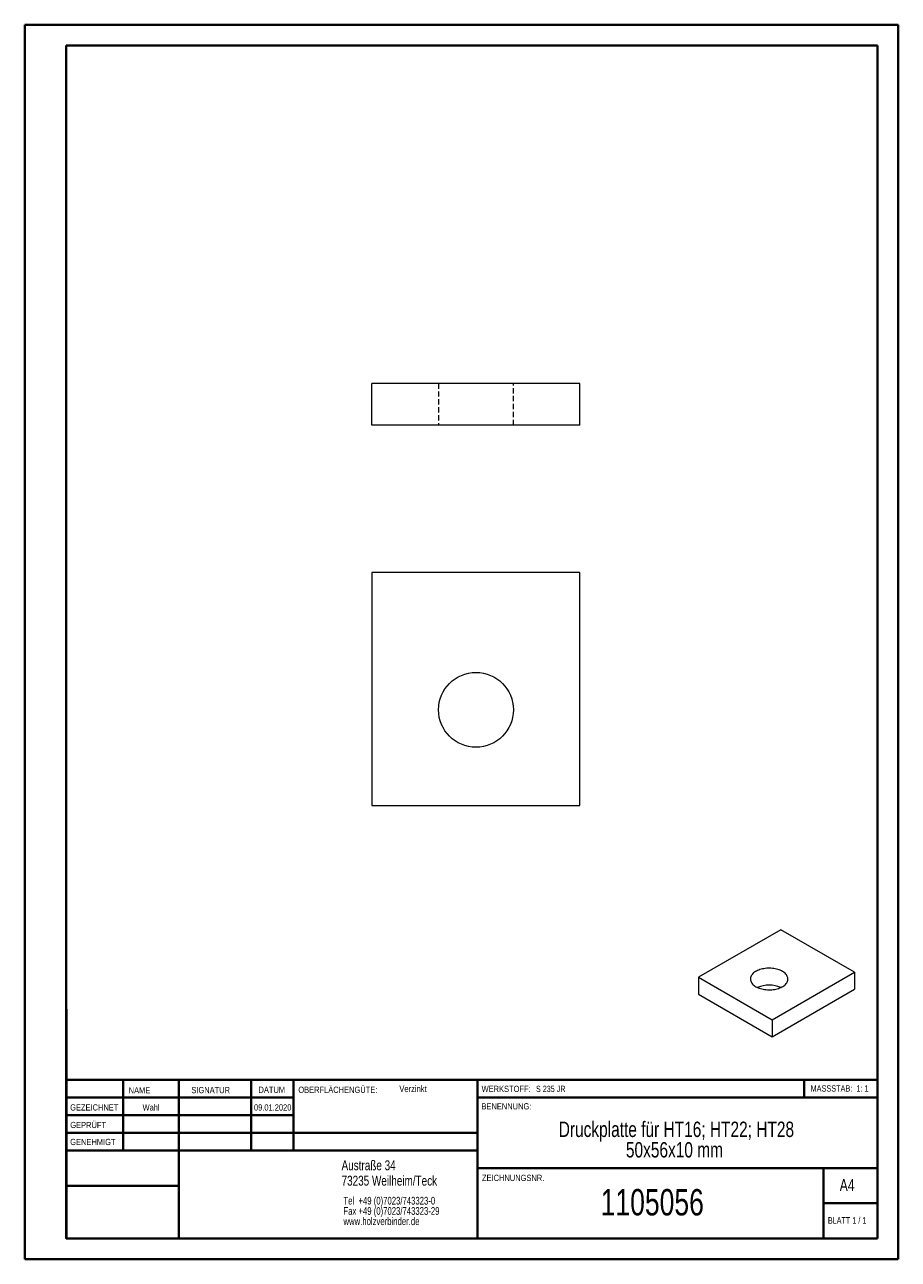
# Model space of a CAD drawing. Header units: millimetres. Extents: x 0 to 210, y 0 to 297.
import ezdxf

# ---------------------------------------------------------------- set-up
doc = ezdxf.new("R2010")
doc.units = ezdxf.units.MM
doc.linetypes.add('HIDDEN', pattern=[1.905, 1.27, -0.635])
doc.styles.add('SLDTEXTSTYLE0', font='TXT', dxfattribs={"width": 0.75})
doc.styles.add('SLDTEXTSTYLE1', font='TXT', dxfattribs={"width": 0.681818})
doc.styles.add('SLDTEXTSTYLE2', font='TXT', dxfattribs={"width": 0.7})
doc.styles.add('SLDTEXTSTYLE3', font='TXT', dxfattribs={"width": 0.6875})

# ---------------------------------------------------------------- blocks, each defined once
blk = doc.blocks.new('SW_NOTE_0')
at = {"color": 0, "linetype": 'Continuous', "lineweight": 0, "char_height": 1.8521, "attachment_point": 1, "style": 'SLDTEXTSTYLE0'}
for s, insert in [('Tel  +49 (0)7023/743323-0', (0, 2.39)), ('Fax +49 (0)7023/743323-29', (0, -0.08)), ('www.holzverbinder.de', (0, -2.55))]:
    blk.add_mtext(s, dxfattribs=dict(at, insert=insert))
blk = doc.blocks.new('SW_NOTE_1')
at = {"color": 0, "linetype": 'Continuous', "lineweight": 0, "char_height": 3.7042, "attachment_point": 2, "style": 'SLDTEXTSTYLE0'}
for s, insert in [('Druckplatte für HT16; HT22; HT28', (37.1, 4.77)), ('50x56x10 mm', (36.63, -0.16))]:
    blk.add_mtext(s, dxfattribs=dict(at, insert=insert))

msp = doc.modelspace()

# ---------------------------------------------------------------- linework, layer by layer
at = {"color": 7, "linetype": 'Continuous', "lineweight": 40}
for p, q in [((0.08, 0.21), (0.08, 297.21)), ((0.08, 297.21), (210.08, 297.21)), ((210.08, 0.21), (210.08, 297.21)), ((210.08, 292.21), (210.08, 297.21)), ((10.08, 292.21), (205.08, 292.21)), ((10.08, 5.21), (10.08, 292.21)), ((205.08, 5.21), (205.08, 292.21)), ((10.11, 60.37), (10.11, 5.12)), ((205.08, 43.37), (10.11, 43.37)), ((23.71, 43.37), (23.71, 26.37)), ((37.1, 43.37), (37.1, 5.12)), ((54.51, 43.37), (54.51, 26.37)), ((64.71, 26.37), (64.71, 43.37)), ((108.91, 43.37), (108.91, 5.12)), ((187.47, 39.12), (187.47, 43.37)), ((64.71, 39.1), (10.11, 39.1)), ((205.08, 39.12), (108.91, 39.12)), ((64.71, 34.87), (10.11, 34.87)), ((108.91, 30.62), (10.11, 30.62)), ((108.91, 26.37), (10.11, 26.37)), ((108.91, 22.12), (205.08, 22.12)), ((192.08, 5.21), (192.08, 22.21)), ((37.1, 17.87), (10.11, 17.87)), ((10.11, 13.71), (10.08, 13.71)), ((205.08, 13.71), (192.08, 13.71)), ((10.11, 9.46), (10.08, 9.46)), ((10.08, 5.21), (205.08, 5.21)), ((205.08, 5.21), (180.99, 5.21)), ((0.08, 0.21), (210.08, 0.21))]:
    msp.add_line(p, q, dxfattribs=at)
at = {"color": 7, "linetype": 'Continuous', "lineweight": 15}
for p, q in [((83.55, 200.91), (83.55, 210.91)), ((133.55, 210.91), (83.55, 210.91)), ((133.55, 200.91), (133.55, 210.91)), ((133.55, 200.91), (83.55, 200.91)), ((133.55, 165.4), (83.55, 165.4)), ((83.55, 165.4), (83.55, 109.4)), ((133.55, 109.4), (133.55, 165.4)), ((83.55, 109.4), (133.55, 109.4)), ((181.87, 79.48), (162.07, 68.05)), ((199.55, 69.27), (181.87, 79.48)), ((179.75, 57.84), (199.55, 69.27)), ((199.55, 69.27), (199.55, 65.19)), ((162.07, 68.05), (179.75, 57.84)), ((162.07, 68.05), (162.07, 63.97)), ((162.07, 63.97), (179.75, 53.76)), ((179.75, 53.76), (199.55, 65.19)), ((179.75, 57.84), (179.75, 53.76))]:
    msp.add_line(p, q, dxfattribs=at)
at = {"color": 7, "linetype": 'HIDDEN', "lineweight": 0}
for p, q in [((99.55, 210.91), (99.55, 200.91)), ((117.55, 200.91), (117.55, 210.91))]:
    msp.add_line(p, q, dxfattribs=at)
at = {"color": 7, "linetype": 'Continuous', "lineweight": 0}
for p, q in [((64.71, 39.12), (10.11, 39.12)), ((23.71, 5.21), (23.71, 5.12)), ((54.51, 5.21), (54.51, 5.12))]:
    msp.add_line(p, q, dxfattribs=at)
at = {"color": 7, "linetype": 'Continuous', "lineweight": 15, "flags": 128}
msp.add_lwpolyline([(175.86, 65.8), (176.11, 65.67), (176.38, 65.55), (176.67, 65.43), (176.97, 65.34), (177.28, 65.25), (177.6, 65.18), (177.93, 65.12), (178.27, 65.08), (178.61, 65.06), (178.96, 65.04), (179.3, 65.05), (179.64, 65.07), (179.98, 65.1), (180.32, 65.15), (180.64, 65.21), (180.96, 65.29), (181.27, 65.38), (181.56, 65.49), (181.84, 65.61), (182.1, 65.74), (182.34, 65.88), (182.57, 66.03), (182.77, 66.19), (182.95, 66.36), (183.11, 66.53), (183.25, 66.72), (183.36, 66.9), (183.44, 67.1), (183.5, 67.29), (183.53, 67.49), (183.54, 67.69), (183.52, 67.89), (183.47, 68.09), (183.4, 68.28), (183.3, 68.47), (183.18, 68.66), (183.04, 68.84), (182.86, 69.01), (182.67, 69.18), (182.46, 69.33), (182.22, 69.48), (181.97, 69.61), (181.7, 69.74), (181.41, 69.85), (181.11, 69.95), (180.8, 70.03), (180.48, 70.1), (180.15, 70.16), (179.81, 70.2), (179.47, 70.23), (179.13, 70.24), (178.78, 70.23), (178.44, 70.22), (178.1, 70.18), (177.77, 70.13), (177.44, 70.07), (177.12, 69.99), (176.82, 69.9), (176.52, 69.79), (176.25, 69.68), (175.98, 69.55), (175.74, 69.41), (175.52, 69.26), (175.31, 69.09), (175.13, 68.93), (174.97, 68.75), (174.84, 68.57), (174.73, 68.38), (174.64, 68.18), (174.58, 67.99), (174.55, 67.79), (174.54, 67.59), (174.56, 67.39), (174.61, 67.2), (174.68, 67), (174.78, 66.81), (174.9, 66.62), (175.05, 66.44), (175.22, 66.27), (175.41, 66.11), (175.63, 65.95), (175.86, 65.8)], dxfattribs=at)
at = {"color": 7, "linetype": 'Continuous', "lineweight": 15}
msp.add_circle((108.55, 132.4), 9, dxfattribs=at)
msp.add_arc((179.04, 59.04), 7.12, 66.9977, 113.0023, dxfattribs=at)

# ---------------------------------------------------------------- block references
at = {"color": 7, "linetype": 'Continuous', "lineweight": 0}
for name, p in [('SW_NOTE_1', (119.64, 28.57)), ('SW_NOTE_0', (76.7, 12.85))]:
    msp.add_blockref(name, p, dxfattribs=at)

# ---------------------------------------------------------------- texts
for s, insert, char_height, attachment_point, style in [('NAME', (25.07, 41.62), 1.5, 1, 'SLDTEXTSTYLE0'), ('SIGNATUR', (40.14, 41.68), 1.5, 1, 'SLDTEXTSTYLE0'), ('DATUM', (56.28, 41.74), 1.5, 1, 'SLDTEXTSTYLE0'), ('OBERFLÄCHENGÜTE:', (65.86, 41.74), 1.5, 1, 'SLDTEXTSTYLE0'), ('Verzinkt', (90.14, 42.03), 1.587, 1, 'SLDTEXTSTYLE0'), ('WERKSTOFF:', (109.91, 41.96), 1.5, 1, 'SLDTEXTSTYLE0'), ('S 235 JR', (122.99, 41.96), 1.5, 1, 'SLDTEXTSTYLE3'), ('MASSSTAB:  1: 1', (188.99, 42.07), 1.5, 1, 'SLDTEXTSTYLE2'), ('GEZEICHNET', (11, 37.51), 1.5, 1, 'SLDTEXTSTYLE0'), ('Wahl', (30.46, 37.5), 1.499, 2, 'SLDTEXTSTYLE0'), ('09.01.2020', (59.69, 37.5), 1.499, 2, 'SLDTEXTSTYLE0'), ('BENENNUNG:', (109.88, 37.77), 1.5, 1, 'SLDTEXTSTYLE0'), ('GEPRÜFT', (11.03, 33.28), 1.5, 1, 'SLDTEXTSTYLE0'), ('GENEHMIGT', (11.02, 29.19), 1.5, 1, 'SLDTEXTSTYLE0'), ('Austraße 34', (76.25, 24.02), 2.3813, 1, 'SLDTEXTSTYLE0'), ('73235 Weilheim/Teck', (76.25, 20.32), 2.3813, 1, 'SLDTEXTSTYLE0'), ('ZEICHNUNGSNR.', (110, 20.55), 1.5, 1, 'SLDTEXTSTYLE0'), ('A4', (196, 19.52), 2.91, 1, 'SLDTEXTSTYLE0'), ('1105056', (150.94, 17.12), 6.35, 2, 'SLDTEXTSTYLE0'), ('BLATT 1 / 1', (193.16, 10.36), 1.5875, 1, 'SLDTEXTSTYLE1')]:
    msp.add_mtext(s, dxfattribs=dict(at, insert=insert, char_height=char_height, attachment_point=attachment_point, style=style))

doc.saveas('drawing.dxf')
